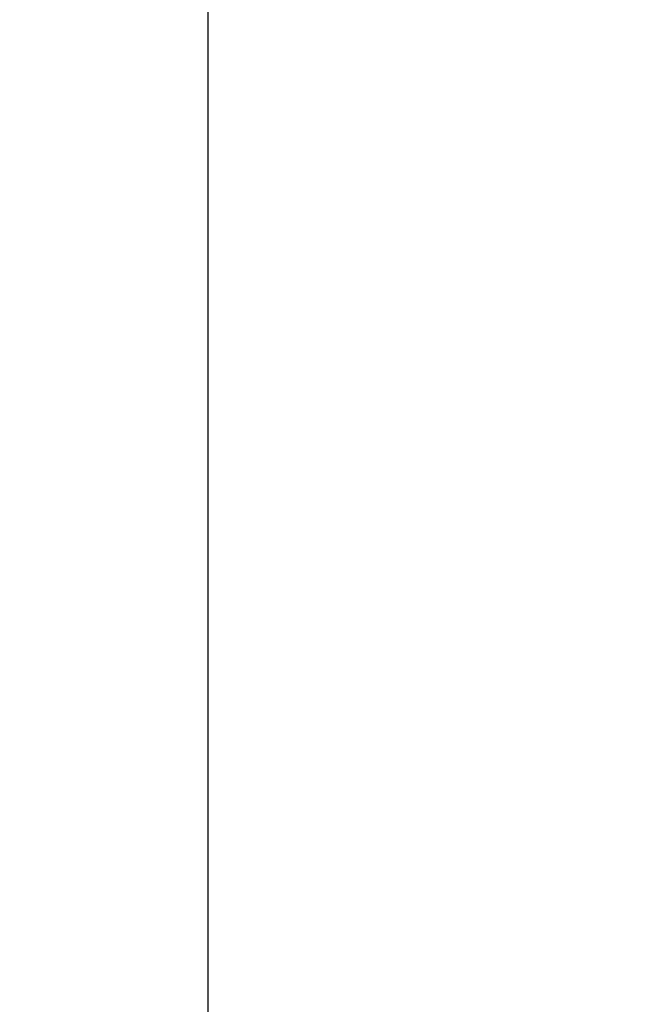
# Model space of a CAD drawing. Header units: feet. Extents: x -114 to 1432, y 355 to 669.
# Tile 120 of 197: x 1249.56 to 1252.87, y 470.05 to 475.22. Entities that reach past the tile are written whole.
import ezdxf
from ezdxf import colors
from ezdxf.entities.mleader import LeaderData, LeaderLine
from ezdxf.math import Vec2, Vec3

# ---------------------------------------------------------------- set-up
doc = ezdxf.new("R2010")
doc.units = ezdxf.units.FT
doc.header["$MEASUREMENT"] = 0
doc.layers.add('A-BULLETINBOARD', color=3, linetype='Continuous')
doc.layers.add('G-ANNO-TXT', color=7, linetype='Continuous')
doc.styles.add('Arial', font='arial.ttf')

msp = doc.modelspace()

# ---------------------------------------------------------------- linework, layer by layer
at = {"layer": 'A-BULLETINBOARD', "linetype": 'Continuous'}
msp.add_lwpolyline([(1294.5436, 458.1881), (1294.5436, 502.1881), (1250.5436, 502.1881), (1250.5436, 458.1881)], close=True, dxfattribs=at)

# ---------------------------------------------------------------- leaders
at = {"layer": 'G-ANNO-TXT'}
ml = msp.add_multileader_mtext('Standard', dxfattribs=at)
ml.set_content('\\A1;{\\H0.7x;\\S3/16;}"%%Cx2.5" LAG\\PSCREW (TYP.)', color=7, style='Arial')
ml.set_leader_properties(color=2, linetype='ByLayer', lineweight=-1)
ml.build(insert=Vec2(0, 0))
ml.multileader.update_dxf_attribs({"dogleg_length": 0.125, "arrow_head_size": 2.88, "scale": 18})
ctx = ml.context
ctx.base_point, ctx.scale, ctx.char_height, ctx.arrow_head_size, ctx.landing_gap_size, ctx.plane_origin = Vec3(1260.3293, 473.5838), 18, 2.34, 2.88, 1.8, Vec3(1298.8393, 486.1881)
ctx.text_align_type = 1
notes = []
notes.append((ctx, [(0, (1, 1, 0), (1258.0793, 473.5838), (1, 0), 2.25, [(0, [(1297.2342, 464.5813)], 0, []), (1, [(1248.9781, 464.293)], 0, [])])]))
ctx.mtext.insert, ctx.mtext.alignment, ctx.mtext.flow_direction = Vec3(1273.2562, 475.0978), 2, 5
for ctx, leaders in notes:
    for number, flags, end, landing, length, lines in leaders:
        leader = LeaderData()
        leader.index, (leader.has_last_leader_line, leader.has_dogleg_vector, leader.attachment_direction) = number, flags
        leader.last_leader_point, leader.dogleg_vector, leader.dogleg_length = Vec3(end), Vec3(landing), length
        for number, points, colour, breaks in lines:
            line = LeaderLine()
            line.index, line.vertices, line.color, line.breaks = number, Vec3.list(points), colors.encode_raw_color(colour), breaks
            leader.lines.append(line)
        ctx.leaders.append(leader)

doc.saveas('drawing.dxf')
